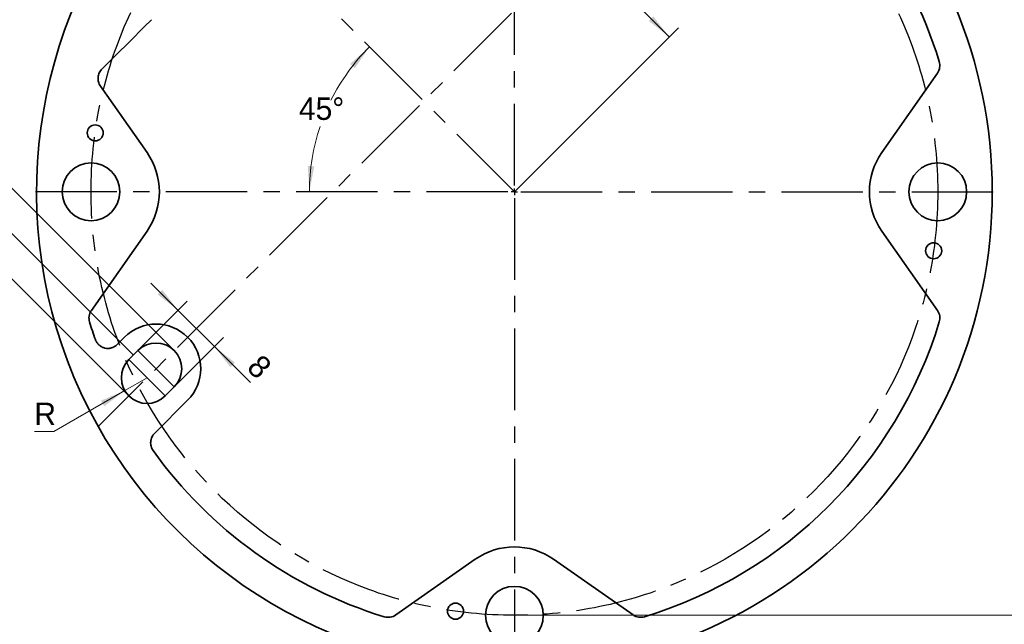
# Model space of a CAD drawing. Header units: millimetres. Extents: x 0 to 840, y 0 to 595.
# Tile 3 of 5: x 158 to 465, y 209 to 397. Entities that reach past the tile are written whole.
import ezdxf

# ---------------------------------------------------------------- set-up
doc = ezdxf.new("R2010")
doc.units = ezdxf.units.MM
doc.header["$LTSCALE"] = 2
doc.linetypes.add('CENTERX2', pattern=[20.32, 12.7, -2.54, 2.54, -2.54])
doc.layers.get('0').update_dxf_attribs({"lineweight": 18})
doc.layers.add('中心线层', color=6, linetype='CENTERX2', lineweight=25)
doc.layers.add('标注层', color=150, linetype='Continuous', lineweight=18)
doc.styles.add('SLDTEXTSTYLE1', font='txt')
doc.dimstyles.new('SLDDIMSTYLE0', dxfattribs={"dimtxt": 7, "dimasz": 8, "dimexe": 0, "dimexo": 0.0625, "dimgap": 1.75, "dimtad": 1, "dimlfac": 0.5, "dimrnd": 1e-09, "dimzin": 12, "dimdsep": 46, "dimtxsty": 'SLDTEXTSTYLE1', "dimcen": 0.09, "dimdle": 16, "dimadec": 0, "dimazin": 3, "dimtfac": 1, "dimtdec": 3, "dimtofl": 0, "dimtmove": 0, "dimatfit": 3, "dimfxl": 1, "dimfrac": 2, "dimtolj": 1, "dimarcsym": 0})
doc.dimstyles.new('SLDDIMSTYLE1', dxfattribs={"dimtxt": 7, "dimasz": 8, "dimexe": 0, "dimexo": 0.0625, "dimgap": 1.75, "dimtad": 0, "dimtih": 1, "dimtoh": 1, "dimdec": 4, "dimzin": 12, "dimdsep": 46, "dimtxsty": 'SLDTEXTSTYLE1', "dimcen": 0.09, "dimdle": 16, "dimazin": 3, "dimtfac": 1, "dimtdec": 3, "dimtofl": 0, "dimtmove": 0, "dimatfit": 3, "dimfxl": 1, "dimfrac": 2, "dimtolj": 1, "dimarcsym": 0})
doc.dimstyles.new('SLDDIMSTYLE2', dxfattribs={"dimtxt": 7, "dimasz": 8, "dimexe": 0, "dimexo": 0.0625, "dimgap": 1.75, "dimtad": 1, "dimdec": 1, "dimlfac": 0.5, "dimrnd": 1e-09, "dimzin": 12, "dimdsep": 46, "dimtxsty": 'SLDTEXTSTYLE1', "dimcen": 0.09, "dimdle": 16, "dimadec": 0, "dimazin": 3, "dimtfac": 1, "dimtdec": 3, "dimtofl": 0, "dimtmove": 0, "dimatfit": 3, "dimfxl": 1, "dimfrac": 2, "dimtolj": 1, "dimarcsym": 0})
doc.dimstyles.new('SLDDIMSTYLE4', dxfattribs={"dimtxt": 7, "dimasz": 8, "dimexe": 0, "dimexo": 0.0625, "dimgap": 1.75, "dimtad": 1, "dimlfac": 0.5, "dimrnd": 1e-09, "dimzin": 12, "dimdsep": 46, "dimtxsty": 'SLDTEXTSTYLE1', "dimcen": 0.09, "dimdle": 16, "dimadec": 0, "dimazin": 3, "dimtfac": 1, "dimtdec": 3, "dimtmove": 0, "dimatfit": 0, "dimfxl": 1, "dimfrac": 2, "dimtolj": 1, "dimarcsym": 0})
doc.dimstyles.new('SLDDIMSTYLE5', dxfattribs={"dimtxt": 7, "dimasz": 8, "dimexe": 0, "dimexo": 0.0625, "dimgap": 1.75, "dimtad": 0, "dimtih": 1, "dimtoh": 1, "dimlfac": 0.5, "dimrnd": 1e-09, "dimzin": 12, "dimdsep": 46, "dimtxsty": 'SLDTEXTSTYLE1', "dimcen": 0, "dimdle": 16, "dimadec": 0, "dimazin": 3, "dimtfac": 1, "dimtdec": 3, "dimtofl": 0, "dimtmove": 0, "dimatfit": 3, "dimfxl": 1, "dimfrac": 2, "dimtolj": 1, "dimarcsym": 0})

# ---------------------------------------------------------------- blocks, each defined once
blk = doc.blocks.new('*X25')
at = {"layer": '标注层'}
for points in [[(497.54, 475.52), (496.54, 467.52), (498.54, 467.52)], [(497.54, 211.52), (498.54, 219.52), (496.54, 219.52)]]:
    blk.add_hatch(color=256, dxfattribs=at).paths.add_polyline_path(points, flags=0)
for p, q in [((312.47, 475.52), (501.54, 475.52)), ((497.54, 475.52), (497.54, 211.52)), ((312.47, 211.52), (501.54, 211.52))]:
    blk.add_line(p, q, dxfattribs=at)
at = {"layer": '标注层', "char_height": 7, "attachment_point": 1, "rotation": 90, "style": 'SLDTEXTSTYLE1'}
for s, insert, width in [('132', (488.51, 341.28), 26.514), ('%%C', (488.51, 333.54), 10.4022)]:
    blk.add_mtext(s, dxfattribs=dict(at, insert=insert, width=width))
blk = doc.blocks.new('*X26')
at = {"layer": '标注层'}
for points in [[(267.28, 388.71), (261.24, 383.38), (262.74, 382.05)], [(248.56, 343.52), (250.06, 351.44), (248.06, 351.57)]]:
    blk.add_hatch(color=256, dxfattribs=at).paths.add_polyline_path(points, flags=0)
for start, end in [(135, 153.4857), (161.4008, 180)]:
    blk.add_arc((312.47, 343.52), 63.91, start, end, dxfattribs=at)
at = {"layer": '标注层', "insert": (245.28, 372.93), "char_height": 7, "width": 26.5922, "attachment_point": 1, "style": 'SLDTEXTSTYLE1'}
blk.add_mtext('45%%D', dxfattribs=at)
blk = doc.blocks.new('*X27')
at = {"layer": '标注层'}
for points in [[(332.48, 420.09), (337.43, 413.73), (338.84, 415.14)], [(360.76, 391.81), (355.81, 398.17), (354.4, 396.76)]]:
    blk.add_hatch(color=256, dxfattribs=at).paths.add_polyline_path(points, flags=0)
for p, q in [((360.76, 391.81), (332.48, 420.09)), ((312.47, 343.52), (363.59, 394.64))]:
    blk.add_line(p, q, dxfattribs=at)
at = {"layer": '标注层', "insert": (350.12, 415.21), "char_height": 7, "width": 22.5089, "attachment_point": 1, "rotation": 315, "style": 'SLDTEXTSTYLE1'}
blk.add_mtext('20', dxfattribs=at)
blk = doc.blocks.new('*X29')
at = {"layer": '标注层'}
for points in [[(164.22, 491.77), (157.86, 486.82), (159.27, 485.41)], [(79.37, 406.92), (85.73, 411.87), (84.32, 413.28)]]:
    blk.add_hatch(color=256, dxfattribs=at).paths.add_polyline_path(points, flags=0)
for p, q in [((244.46, 411.53), (161.39, 494.6)), ((79.37, 406.92), (164.22, 491.77)), ((193.68, 292.61), (76.54, 409.75))]:
    blk.add_line(p, q, dxfattribs=at)
at = {"layer": '标注层', "insert": (112.53, 452.85), "char_height": 7, "width": 22.5642, "attachment_point": 1, "rotation": 45, "style": 'SLDTEXTSTYLE1'}
blk.add_mtext('60', dxfattribs=at)
blk = doc.blocks.new('*X30')
at = {"layer": '标注层'}
for points in [[(517.46, 492.5), (516.46, 484.5), (518.46, 484.5)], [(517.46, 194.54), (518.46, 202.54), (516.46, 202.54)]]:
    blk.add_hatch(color=256, dxfattribs=at).paths.add_polyline_path(points, flags=0)
for p, q in [((312.47, 492.5), (521.46, 492.5)), ((517.46, 194.54), (517.46, 492.5)), ((312.47, 194.54), (521.46, 194.54))]:
    blk.add_line(p, q, dxfattribs=at)
at = {"layer": '标注层', "char_height": 7, "attachment_point": 1, "rotation": 90, "style": 'SLDTEXTSTYLE1'}
for s, insert, width in [('149', (508.43, 341.28), 26.6704), ('%%C', (508.43, 333.54), 10.4022)]:
    blk.add_mtext(s, dxfattribs=dict(at, insert=insert, width=width))
blk = doc.blocks.new('*X33')
at = {"layer": '标注层'}
for points in [[(207.64, 306.56), (202.69, 312.93), (201.27, 311.51)], [(218.95, 295.25), (223.9, 288.88), (225.31, 290.3)]]:
    blk.add_hatch(color=256, dxfattribs=at).paths.add_polyline_path(points, flags=0)
for p, q in [((207.64, 306.56), (199.15, 315.05)), ((195.09, 294.02), (210.46, 309.39)), ((207.64, 306.56), (218.95, 295.25)), ((206.41, 282.71), (221.78, 298.08)), ((218.95, 295.25), (230.14, 284.06))]:
    blk.add_line(p, q, dxfattribs=at)
at = {"layer": '标注层', "insert": (233.64, 293.32), "char_height": 7, "width": 15.4299, "attachment_point": 1, "rotation": 315, "style": 'SLDTEXTSTYLE1'}
blk.add_mtext('8', dxfattribs=at)
blk = doc.blocks.new('*X34')
at = {"layer": '标注层'}
blk.add_hatch(color=256, dxfattribs=at).paths.add_polyline_path([(190.99, 281.54), (183.57, 278.4), (184.57, 276.67)], flags=0)
for p, q in [((197.92, 285.54), (190.99, 281.54)), ((190.99, 281.54), (168.87, 268.76)), ((168.87, 268.76), (162.79, 268.76))]:
    blk.add_line(p, q, dxfattribs=at)
at = {"layer": '标注层', "insert": (162.79, 277.78), "char_height": 7, "width": 8.9944, "attachment_point": 1, "style": 'SLDTEXTSTYLE1'}
blk.add_mtext('R', dxfattribs=at)
blk = doc.blocks.new('*X35')
at = {"layer": '标注层'}
for points in [[(140.62, 359.81), (134.26, 354.86), (135.67, 353.44)], [(126.48, 345.66), (132.84, 350.61), (131.43, 352.03)]]:
    blk.add_hatch(color=256, dxfattribs=at).paths.add_polyline_path(points, flags=0)
for p, q in [((206.41, 294.02), (137.79, 362.63)), ((126.48, 345.66), (140.62, 359.81)), ((192.27, 279.88), (123.65, 348.49)), ((126.48, 345.66), (119.6, 338.79))]:
    blk.add_line(p, q, dxfattribs=at)
at = {"layer": '标注层', "insert": (113.22, 345.17), "char_height": 7, "width": 21.6793, "attachment_point": 1, "rotation": 45, "style": 'SLDTEXTSTYLE1'}
blk.add_mtext('10', dxfattribs=at)
blk = doc.blocks.new('SW_CENTERMARKSYMBOL_0')
at = {"layer": '中心线层', "color": 0}
for p, q in [((0, 2), (0, 149.98)), ((-2, 0), (-149.98, 0)), ((0, 0), (-1, 0)), ((0, 0), (0, 1)), ((0, 0), (0, -1)), ((0, 0), (1, 0)), ((2, 0), (149.98, 0)), ((0, -2), (0, -149.98))]:
    blk.add_line(p, q, dxfattribs=at)

msp = doc.modelspace()

# ---------------------------------------------------------------- linework, layer by layer
at = {"color": 7, "linetype": 'Continuous', "lineweight": 35}
for p, q in [((427.01734, 355.74199), (444.37875, 380.53665)), ((183.40646, 376.48534), (197.93111, 355.74199)), ((197.93111, 331.2951), (180.56971, 306.50044)), ((444.37875, 306.50044), (427.01734, 331.2951)), ((188.60875, 295.89463), (190.91484, 298.20073)), ((195.0945, 294.02107), (192.26607, 291.19265)), ((203.57978, 279.87894), (206.40821, 282.70736)), ((210.58786, 278.52771), (200.24854, 268.18838)), ((275.45612, 211.61402), (300.25078, 228.97544)), ((324.69767, 228.97544), (349.49233, 211.61402))]:
    msp.add_line(p, q, dxfattribs=at)
msp.add_lwpolyline([(199.33063, 397.1621), (197.06368, 394.90357), (192.52979, 390.38651), (188.20142, 386.07422), (183.87305, 381.76193)], dxfattribs=at)
for centre, radius in [((181.76557, 361.8894), 2.5), ((180.47423, 343.51855), 9), ((444.47423, 343.51855), 9), ((443.19635, 325.1477), 2.5), ((312.47423, 211.51855), 9), ((294.11294, 212.80277), 2.5)]:
    msp.add_circle(centre, radius, dxfattribs=at)
for centre, radius, start, end in [((312.47423, 343.51855), 148.98254, 270, 90), ((312.47423, 343.51855), 138.54589, 17.0335937, 56.3191226), ((312.47423, 343.51855), 148.98254, 139.7749402, 270), ((180.47423, 343.51855), 21.31092, 325, 35), ((444.47423, 343.51855), 21.31092, 145, 215), ((312.47423, 343.51855), 138.54589, 197.0335937, 199.4276204), ((200.75136, 288.36422), 13.91092, 315, 135), ((312.47423, 343.51855), 138.54589, 287.0335937, 342.9664063), ((200.75136, 288.36422), 8, 315, 135), ((197.92293, 285.53579), 8, 135, 315), ((312.47423, 343.51855), 138.54589, 215.5925426, 252.9664063), ((312.47423, 211.51855), 21.31092, 55, 125)]:
    msp.add_arc(centre, radius, start, end, dxfattribs=at)
for points, knots in [([(444.94255, 384.10312), (445.12648, 383.50276), (445.16644, 382.86607), (445.021, 381.94771), (444.9369, 381.64234), (444.7057, 381.06682), (444.55885, 380.79386), (444.37875, 380.53665)], [0, 0, 0, 0, 1.865714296, 1.865714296, 2.798571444, 2.798571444, 3.731428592, 3.731428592, 3.731428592, 3.731428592]), ([(183.40646, 376.48534), (183.1292, 376.88132), (182.92935, 377.31819), (182.7478, 378.01463), (182.7075, 378.25368), (182.66855, 378.72888), (182.66923, 378.96728), (182.73255, 379.68497), (182.85492, 380.15131), (183.25753, 381.02654), (183.53062, 381.42077), (183.87305, 381.76193)], [0, 0, 0, 0, 1.435008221, 1.435008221, 2.152512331, 2.152512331, 2.870016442, 2.870016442, 4.305024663, 4.305024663, 5.740032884, 5.740032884, 5.740032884, 5.740032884]), ([(180.0059, 302.93397), (179.82197, 303.53434), (179.78202, 304.17102), (179.92745, 305.08939), (180.01155, 305.39475), (180.24275, 305.97028), (180.38961, 306.24324), (180.56971, 306.50044)], [0, 0, 0, 0, 1.865714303, 1.865714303, 2.798571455, 2.798571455, 3.731428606, 3.731428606, 3.731428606, 3.731428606]), ([(444.37875, 306.50044), (444.7389, 305.98609), (444.97337, 305.3928), (445.11819, 304.47435), (445.13235, 304.15794), (445.08997, 303.53915), (445.03453, 303.2342), (444.94255, 302.93397)], [0, 0, 0, 0, 1.865709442, 1.865709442, 2.798564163, 2.798564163, 3.731418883, 3.731418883, 3.731418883, 3.731418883]), ([(188.60875, 295.89463), (188.36188, 295.64776), (188.08853, 295.43869), (187.49296, 295.0903), (187.16942, 294.95204), (186.50789, 294.76082), (186.16084, 294.70514), (185.47056, 294.68212), (185.12768, 294.71328), (184.44677, 294.86782), (184.12427, 294.98767), (183.51241, 295.30582), (183.22292, 295.50604), (182.70869, 295.96399), (182.47683, 296.22785), (182.08933, 296.79996), (181.93292, 297.10678), (181.8168, 297.436)], [0, 0, 0, 0, 1.03635638, 1.03635638, 2.07271276, 2.07271276, 3.10906914, 3.10906914, 4.14542552, 4.14542552, 5.1817819, 5.1817819, 6.218138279, 6.218138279, 7.254494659, 7.254494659, 8.290851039, 8.290851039, 8.290851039, 8.290851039]), ([(199.81196, 262.88246), (199.52893, 263.2779), (199.32357, 263.71621), (199.13539, 264.41475), (199.09296, 264.65518), (199.0504, 265.13306), (199.04953, 265.37286), (199.08905, 265.85418), (199.12979, 266.09442), (199.25019, 266.559), (199.32998, 266.78552), (199.63099, 267.44689), (199.90469, 267.84454), (200.24853, 268.18838)], [0, 0, 0, 0, 1.443994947, 1.443994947, 2.16599242, 2.16599242, 2.887989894, 2.887989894, 3.609987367, 3.609987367, 4.331984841, 4.331984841, 5.775979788, 5.775979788, 5.775979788, 5.775979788]), ([(275.45612, 211.61403), (274.94177, 211.25387), (274.34845, 211.01948), (273.43001, 210.87454), (273.11359, 210.86035), (272.49482, 210.90275), (272.18987, 210.95825), (271.88965, 211.05022)], [0, 0, 0, 0, 1.865714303, 1.865714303, 2.798571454, 2.798571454, 3.731428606, 3.731428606, 3.731428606, 3.731428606]), ([(353.0588, 211.05022), (352.45844, 210.86629), (351.82175, 210.82626), (350.90342, 210.97181), (350.59807, 211.05593), (350.02253, 211.28712), (349.74954, 211.43393), (349.49233, 211.61403)], [0, 0, 0, 0, 1.865709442, 1.865709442, 2.798564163, 2.798564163, 3.731418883, 3.731418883, 3.731418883, 3.731418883])]:
    msp.add_open_spline(points, degree=3, knots=knots, dxfattribs=at)
at = {"layer": '中心线层'}
for p, q in [((369.04277, 456.65563), (182.71139, 270.32425)), ((312.47423, 343.51855), (244.46427, 411.5285))]:
    msp.add_line(p, q, dxfattribs=at)
at = {"layer": '中心线层', "linetype": 'CENTERX2'}
for p, q in [((200.75136, 288.36422), (195.0945, 294.02107)), ((197.92293, 285.53579), (192.26607, 291.19265)), ((197.92293, 285.53579), (203.57978, 279.87894)), ((200.75136, 288.36422), (206.40821, 282.70736))]:
    msp.add_line(p, q, dxfattribs=at)
msp.add_circle((312.47423, 343.51855), 132, dxfattribs=at)

# ---------------------------------------------------------------- block references
at = {"layer": '中心线层'}
msp.add_blockref('SW_CENTERMARKSYMBOL_0', (312.47423, 343.51855), dxfattribs=at)

# ---------------------------------------------------------------- dimensions: what is measured, and where the dimension line sits
at = {"layer": '标注层'}
for base, p1, p2, angle, dimstyle, picture, middle in [((164.21908, 491.77369), (193.68029, 292.60686), (244.46427, 411.5285), 45, 'SLDDIMSTYLE0', '*X29', (121.79267, 449.34729)), ((332.47897, 420.09183), (312.47423, 343.51855), (369.04277, 456.65563), 315, 'SLDDIMSTYLE0', '*X27', (346.62111, 405.9497)), ((140.62288, 359.8064), (192.26607, 279.87894), (206.40821, 294.02107), 45, 'SLDDIMSTYLE0', '*X35', (122.48412, 341.66764)), ((218.94892, 295.24808), (195.0945, 294.02107), (206.40821, 282.70736), 315, 'SLDDIMSTYLE4', '*X33', (228.69556, 285.50144))]:
    dim = msp.add_linear_dim(base=base, p1=p1, p2=p2, angle=angle, dimstyle=dimstyle, override={"dimsah": 1, "dimtzin": 12}, dxfattribs=at)
    dim.commit()
    dim.dimension.update_dxf_attribs({"geometry": picture, "text_midpoint": middle, "dimtype": 160})
for base, p1, p2, dimstyle, picture, middle in [((517.45677, 492.50109), (312.47423, 194.536), (312.47423, 492.50109), 'SLDDIMSTYLE2', '*X30', (517.45677, 343.51855)), ((497.53802, 211.51855), (312.47423, 475.51855), (312.47423, 211.51855), 'SLDDIMSTYLE0', '*X25', (497.53802, 343.51855))]:
    dim = msp.add_linear_dim(base=base, p1=p1, p2=p2, angle=90, text='%%C<>', dimstyle=dimstyle, override={"dimsah": 1, "dimtzin": 12}, dxfattribs=at)
    dim.commit()
    dim.dimension.update_dxf_attribs({"geometry": picture, "text_midpoint": middle, "dimtype": 160})
dim = msp.add_angular_dim_2l(base=(253.42698, 367.97672), line1=((162.49168, 343.51855), (462.45677, 343.51855)), line2=((244.46427, 411.5285), (312.47423, 343.51855)), dimstyle='SLDDIMSTYLE1', override={"dimtad": 0, "dimtih": 1, "dimtoh": 1, "dimsah": 1, "dimtdec": 2, "dimtzin": 12}, dxfattribs=at)
dim.commit()
dim.dimension.update_dxf_attribs({"geometry": '*X26', "text_midpoint": (253.42698, 367.97672), "dimtype": 162})
dim = msp.add_radius_dim(center=(197.92293, 285.53579), mpoint=(190.99473, 281.53579), text='R', dimstyle='SLDDIMSTYLE5', override={"dimpost": 'R<>', "dimsah": 1, "dimtzin": 12}, dxfattribs=at)
dim.commit()
dim.dimension.update_dxf_attribs({"geometry": '*X34', "text_midpoint": (162.79412, 277.78424), "dimtype": 164})

doc.saveas('drawing.dxf')
